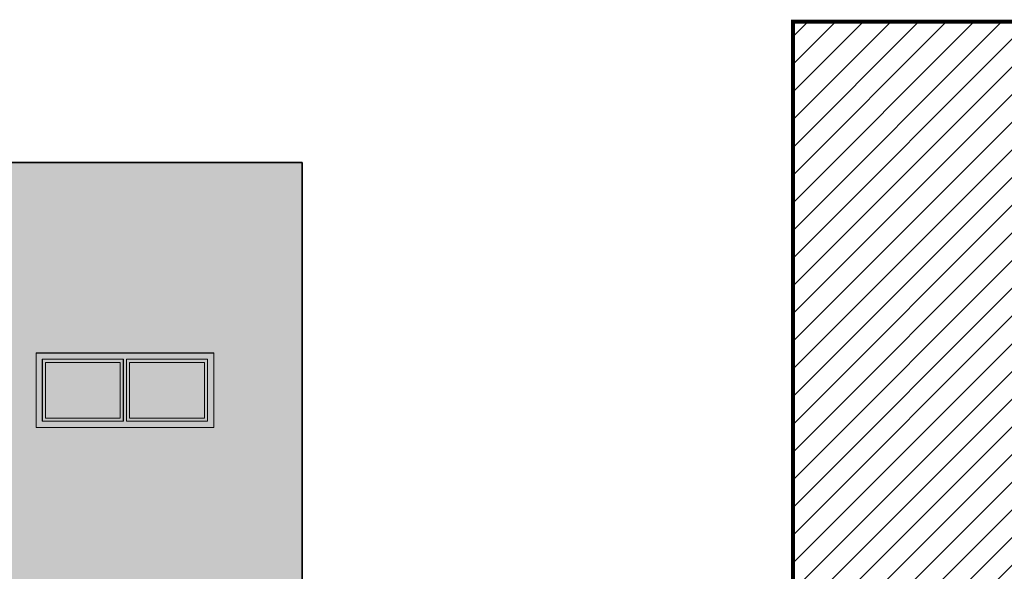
# Model space of a CAD drawing. Header units: inches. Extents: x 0 to 111471, y -105323 to 11070.
# Tile 91 of 256: x 37564 to 38822, y -36558 to -35854. Entities that reach past the tile are written whole.
import ezdxf

# ---------------------------------------------------------------- set-up
doc = ezdxf.new("R2010")
doc.units = ezdxf.units.IN
doc.header["$MEASUREMENT"] = 0
doc.linetypes.add('DASHDOTX2', pattern=[50.8, 25.4, -12.7, 0, -12.7])
for name, color, linetype, lineweight in [('888 drzwi i okna', 4, 'Continuous', 0), ('888 hatch antracyt szary', 251, 'Continuous', 0), ('888 osie', 5, 'DASHDOTX2', 13), ('888 projektowane elementy', 6, 'Continuous', 13), ('888 sciany istniejące', 2, 'Continuous', 35), ('888 widok', 8, 'Continuous', 0)]:
    doc.layers.add(name, color=color, linetype=linetype, lineweight=lineweight)

# ---------------------------------------------------------------- blocks, each defined once
blk = doc.blocks.new('G$C84093A4E')
at = {"layer": '888 drzwi i okna'}
blk.add_lwpolyline([(0, 0), (0, -95), (227, -95), (227, 0)], close=True, dxfattribs=at)
for points in [[(111.5, -8), (8, -8), (8, -87), (111.5, -87)], [(107.5, -12), (12, -12), (12, -83), (107.5, -83)], [(107.5, -12), (107.5, -83)], [(111.5, -8), (111.5, -87)], [(115.5, -87), (219, -87), (219, -8), (115.5, -8)], [(115.5, -8), (115.5, -87)], [(119.5, -83), (215, -83), (215, -12), (119.5, -12)], [(119.5, -12), (119.5, -83)]]:
    blk.add_lwpolyline(points, dxfattribs=at)
blk = doc.blocks.new('DFVB VD')
at = {"layer": '888 projektowane elementy', "ltscale": 0.01}
h = blk.add_hatch(color=7, dxfattribs=at)
h.dxf.hatch_style = 1
h.paths.add_polyline_path([(21906.6, -2034.3), (21906.6, -2129.3), (22133.6, -2129.3), (22133.6, -2034.3)])
h.paths.add_polyline_path([(22125.6, -2042.3), (22125.6, -2121.3), (22022.1, -2121.3), (22022.1, -2042.3)], flags=16)
h.paths.add_polyline_path([(22121.6, -2046.3), (22121.6, -2117.3), (22026.1, -2117.3), (22026.1, -2046.3)], flags=0)
h.paths.add_polyline_path([(22018.1, -2042.3), (22018.1, -2121.3), (21914.6, -2121.3), (21914.6, -2042.3)], flags=16)
h.paths.add_polyline_path([(22014.1, -2046.3), (22014.1, -2117.3), (21918.6, -2117.3), (21918.6, -2046.3)], flags=0)
h = blk.add_hatch(color=7, dxfattribs=at)
h.dxf.hatch_style = 1
h.paths.add_polyline_path([(22022.1, -2042.3), (22022.1, -2121.3), (22125.6, -2121.3), (22125.6, -2042.3)])
h.paths.add_polyline_path([(22026.1, -2046.3), (22121.6, -2046.3), (22121.6, -2117.3), (22026.1, -2117.3)], flags=16)
h.paths.add_polyline_path([(21914.6, -2042.3), (21914.6, -2121.3), (22018.1, -2121.3), (22018.1, -2042.3)])
h.paths.add_polyline_path([(22014.1, -2046.3), (22014.1, -2117.3), (21918.6, -2117.3), (21918.6, -2046.3)], flags=16)
at = {"layer": '888 widok', "ltscale": 0.01}
h = blk.add_hatch(color=253, dxfattribs=at)
h.dxf.hatch_style = 1
h.paths.add_polyline_path([(22026.1, -2046.3), (22026.1, -2117.3), (22121.6, -2117.3), (22121.6, -2046.3)])
h.paths.add_polyline_path([(22014.1, -2117.3), (22014.1, -2046.3), (21918.6, -2046.3), (21918.6, -2117.3)])
at = {"layer": '888 drzwi i okna'}
blk.add_lwpolyline([(21906.6, -2034.3), (21906.6, -2129.3), (22133.6, -2129.3), (22133.6, -2034.3)], close=True, dxfattribs=at)
for points in [[(22018.1, -2042.3), (21914.6, -2042.3), (21914.6, -2121.3), (22018.1, -2121.3)], [(22014.1, -2046.3), (21918.6, -2046.3), (21918.6, -2117.3), (22014.1, -2117.3)], [(22014.1, -2046.3), (22014.1, -2117.3)], [(22018.1, -2042.3), (22018.1, -2121.3)], [(22022.1, -2121.3), (22125.6, -2121.3), (22125.6, -2042.3), (22022.1, -2042.3)], [(22022.1, -2042.3), (22022.1, -2121.3)], [(22026.1, -2117.3), (22121.6, -2117.3), (22121.6, -2046.3), (22026.1, -2046.3)], [(22026.1, -2046.3), (22026.1, -2117.3)]]:
    blk.add_lwpolyline(points, dxfattribs=at)

msp = doc.modelspace()

# ---------------------------------------------------------------- hatches: boundary and pattern name
at = {"layer": '888 hatch antracyt szary', "ltscale": 0.01}
h = msp.add_hatch(color=256, dxfattribs=at)
h.dxf.hatch_style = 1
h.paths.add_polyline_path([(37925.318, -36036.374), (37543.457, -36036.374), (37543.457, -36048.374), (37543.457, -37417.84), (37812.318, -37415.374), (37877.818, -37412.526), (37877.818, -37400.461), (37880.218, -37400.461), (37880.218, -37395.461), (37877.818, -37395.461), (37877.818, -37385.461), (37882.718, -37385.461), (37882.718, -37380.461), (37877.818, -37380.461), (37877.818, -37370.461), (37882.718, -37370.461), (37882.718, -37365.461), (37877.818, -37365.461), (37877.818, -37355.461), (37882.718, -37355.461), (37882.718, -37350.461), (37877.818, -37350.461), (37877.818, -37340.461), (37882.718, -37340.461), (37882.718, -37335.461), (37877.818, -37335.461), (37877.818, -37325.461), (37880.218, -37325.461), (37880.218, -37323.461), (37882.718, -37300.198), (37882.718, -37225.198), (37885.515, -37215.461), (37885.218, -37215.461, -1), (37885.218, -37219.261), (37885.968, -37219.261), (37885.968, -37219.107), (37884.468, -37219.107), (37884.468, -37219.261), (37885.218, -37219.261, -1), (37885.218, -37215.461), (37925.318, -37215.461)])
h.paths.add_polyline_path([(37585.318, -36669.374), (37585.318, -36574.374), (37812.318, -36574.374), (37812.318, -36669.374)], flags=16)
h.paths.add_polyline_path([(37804.318, -36661.374), (37700.818, -36661.374), (37700.818, -36582.374), (37804.318, -36582.374)], flags=0)
h.paths.add_polyline_path([(37800.318, -36657.374), (37704.818, -36657.374), (37704.818, -36586.374), (37800.318, -36586.374)], flags=0)
h.paths.add_polyline_path([(37812.318, -36872.374), (37812.318, -36967.374), (37585.318, -36967.374), (37585.318, -36872.374)], flags=16)
h.paths.add_polyline_path([(37804.318, -36880.374), (37804.318, -36959.374), (37700.818, -36959.374), (37700.818, -36880.374)], flags=0)
h.paths.add_polyline_path([(37800.318, -36884.374), (37800.318, -36955.374), (37704.818, -36955.374), (37704.818, -36884.374)], flags=0)
h.paths.add_polyline_path([(37696.818, -36661.374), (37593.318, -36661.374), (37593.318, -36582.374), (37696.818, -36582.374)], flags=0)
h.paths.add_polyline_path([(37692.818, -36657.374), (37597.318, -36657.374), (37597.318, -36586.374), (37692.818, -36586.374)], flags=0)
h.paths.add_polyline_path([(37696.818, -36880.374), (37696.818, -36959.374), (37593.318, -36959.374), (37593.318, -36880.374)], flags=0)
h.paths.add_polyline_path([(37692.818, -36884.374), (37692.818, -36955.374), (37597.318, -36955.374), (37597.318, -36884.374)], flags=0)
h.paths.add_polyline_path([(37585.318, -36374.374), (37585.318, -36279.374), (37812.318, -36279.374), (37812.318, -36374.374)], flags=16)
h.paths.add_polyline_path([(37804.318, -36366.374), (37700.818, -36366.374), (37700.818, -36287.374), (37804.318, -36287.374)], flags=0)
h.paths.add_polyline_path([(37800.318, -36362.374), (37704.818, -36362.374), (37704.818, -36291.374), (37800.318, -36291.374)], flags=0)
h.paths.add_polyline_path([(37696.818, -36366.374), (37593.318, -36366.374), (37593.318, -36287.374), (37696.818, -36287.374)], flags=0)
h.paths.add_polyline_path([(37692.818, -36362.374), (37597.318, -36362.374), (37597.318, -36291.374), (37692.818, -36291.374)], flags=0)
h.paths.add_polyline_path([(37816.318, -37275.374), (37816.318, -37370.374), (37700.818, -37370.374), (37585.318, -37370.374), (37585.318, -37275.374)], flags=16)
h.paths.add_polyline_path([(37692.818, -37283.374), (37692.818, -37362.374), (37593.318, -37362.374), (37593.318, -37283.374)], flags=0)
h.paths.add_polyline_path([(37688.818, -37287.374), (37688.818, -37358.374), (37597.318, -37358.374), (37597.318, -37287.374)], flags=0)
h.paths.add_polyline_path([(37799.03, -37322.874, -1), (37779.03, -37322.874, -1)], flags=0)
h.paths.add_polyline_path([(37769.03, -37322.874, -1), (37749.03, -37322.874, -1)], flags=0)
h.paths.add_polyline_path([(37739.03, -37322.874, -1), (37719.03, -37322.874, -1)], flags=0)
at = {"layer": '888 widok', "ltscale": 0.01}
h = msp.add_hatch(dxfattribs=at)
h.set_pattern_fill('ANSI31', color=256, scale=200)
h.set_pattern_definition([(45, (34854.51, -18642.923), (-17.67767, 17.67767), [])])
h.paths.add_polyline_path([(52778.076, -37388.957), (52778.076, -37212.957), (53421.076, -37212.957), (53421.076, -36493.957), (54930.076, -36493.519), (54930.076, -36005.957), (55311.937, -36005.957), (55311.937, -36017.957), (56549.076, -36017.957), (56549.076, -37388.957)])
h.paths.add_polyline_path([(38552.318, -35856.461), (39984.318, -35856.461), (39984.318, -37460.461), (38552.318, -37460.461)])
h.paths.add_polyline_path([(47386.664, -35874.678), (49119.332, -35874.678), (49119.332, -37490.618), (47386.664, -37490.618)])
edge = h.paths.add_edge_path()
edge.add_line((33552.632, -36975.374), (33552.632, -36970.374))
edge.add_line((33879.446, -36975.374), (33552.632, -36975.374))
edge.add_line((33552.632, -36970.374), (33552.632, -36652.374))
edge.add_line((33552.632, -36655.374), (33552.632, -36652.374))
edge.add_line((33552.632, -36652.374), (33879.446, -36675.374))
edge.add_line((33879.446, -36970.374), (33879.446, -36975.374))
edge.add_line((33879.446, -36675.374), (33879.446, -36970.374))

# ---------------------------------------------------------------- linework, layer by layer
at = {"layer": '888 osie', "const_width": 5}
msp.add_lwpolyline([(38552.318, -36850.385), (38552.318, -35856.461), (39984.318, -35856.461), (39984.318, -37460.461)], dxfattribs=at)
at = {"layer": '888 sciany istniejące'}
for p, q in [((38552.318, -35856.461), (39984.318, -35856.461)), ((38552.318, -36850.385), (38552.318, -35879.374)), ((37543.457, -36036.374), (37925.318, -36036.374)), ((37925.318, -36036.374), (37925.318, -37222.461)), ((37925.318, -37232.461), (37925.318, -36036.374))]:
    msp.add_line(p, q, dxfattribs=at)
msp.add_lwpolyline([(37543.457, -36048.374), (37543.457, -36036.374), (37925.318, -36036.374)], dxfattribs=at)
msp.add_lwpolyline([(37543.457, -36048.374), (37543.457, -36036.374), (37925.318, -36036.374)], dxfattribs=at)

# ---------------------------------------------------------------- block references
at = {"layer": '888 drzwi i okna'}
msp.add_blockref('G$C84093A4E', (37585.318, -36279.374), dxfattribs=at)
at = {"layer": '888 osie'}
msp.add_blockref('DFVB VD', (15678.682, -34245.081), dxfattribs=at)

doc.saveas('drawing.dxf')
